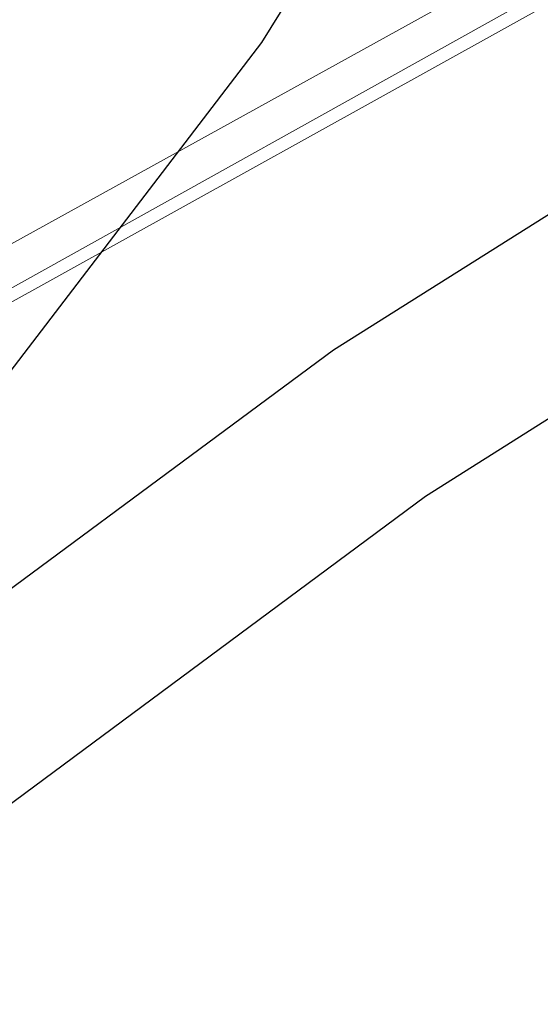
# Model space of a CAD drawing. Header units: metres. Extents: x -535942 to -530626, y -1087729 to -1086275.
# Tile 128 of 247: x -534194 to -534185, y -1086934 to -1086917. Entities that reach past the tile are written whole.
import ezdxf

# ---------------------------------------------------------------- set-up
doc = ezdxf.new("R2010")
doc.units = ezdxf.units.M
doc.layers.add('_blok katastr', color=7, linetype='Continuous')
doc.layers.add('_blok SS sítě', color=7, linetype='Continuous')
doc.layers.add('AG slabo podzemni', color=251, linetype='G_VED_670_PN', lineweight=13)
doc.layers.add('AG_SS parovod', color=251, linetype='G_POTR_654_PN', lineweight=13)
doc.layers.add('AG_Demolice', color=7, linetype='Continuous', lineweight=25, true_color=0xff8000)
doc.layers.add('BT_hranice_parcel', color=7, linetype='Continuous', true_color=0x007f00)
doc.linetypes.add('G_POTR_654_PN', pattern='A,0.5,-1,2,-6.5,[18,hpfmlin.shx,S=1,R=0,X=0,Y=0],-6.5,2,-1,0.5', length=20)
doc.linetypes.add('G_VED_670_PN', pattern='A,0.5,-1,2,-6.5,[31,hpfmlin.shx,S=1,R=0,X=0,Y=0],-6.5,2,-1,0.5', length=20)

# ---------------------------------------------------------------- blocks, each defined once
blk = doc.blocks.new('_KATASTR')
at = {"layer": 'BT_hranice_parcel', "lineweight": -3}
for points in [[(-534344.03, -1087032.66), (-534314.99, -1087021.81), (-534305.85, -1087017.47), (-534306.28, -1087016.03), (-534319.97, -1087020.18), (-534307.11, -1087012.85), (-534296.57, -1087005.97), (-534286.39, -1086998.72), (-534279.09, -1086993.44), (-534272.77, -1086988.86), (-534263.58, -1086982.55), (-534264.36, -1086981.27), (-534243.1, -1086968.23), (-534223.01, -1086953.42), (-534222.12, -1086954.63), (-534194.54, -1086931.45), (-534186.7, -1086925.64), (-534173.41, -1086917.25), (-534107.89, -1086876.38), (-534109.47, -1086873.84), (-534112.45, -1086875.3), (-534113.39, -1086873.69)], [(-534162.13, -1086906.33), (-534174.99, -1086914.71), (-534188.3, -1086923.1), (-534196.32, -1086929.03), (-534202.31, -1086934.43), (-534189.55, -1086917.74), (-534176.86, -1086897.35), (-534174.62, -1086894.28), (-534171.14, -1086891.87), (-534170.43, -1086893)]]:
    blk.add_lwpolyline(points, dxfattribs=at)
blk = doc.blocks.new('ss sdělovací kabel')
at = {"layer": 'AG slabo podzemni', "ltscale": 0.7}
blk.add_line((-534236.92912, -1086946.13914), (-534162.46729, -1086904.80593), dxfattribs=at)
blk = doc.blocks.new('ss_pára')
at = {"layer": 'AG_SS parovod', "ltscale": 0.7}
for p, q in [((-534238.73, -1086946.027), (-534163.406, -1086904.381)), ((-534163.004, -1086904.783), (-534236.982, -1086946.039))]:
    blk.add_line(p, q, dxfattribs=at)

msp = doc.modelspace()

# ---------------------------------------------------------------- hatches: boundary and pattern name
at = {"layer": 'AG_Demolice', "lineweight": -3}
h = msp.add_hatch(dxfattribs=at)
h.set_pattern_fill('ANSI31', color=253, scale=0.3)
h.set_pattern_definition([(72.51345, (0, 0), (-0.9084826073, 0.28620901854), [])])
edge = h.paths.add_edge_path()
edge.add_line((-534348.841, -1086934.302), (-534347.968, -1086936.438))
edge.add_line((-534347.968, -1086936.438), (-534319.478, -1086924.592))
edge.add_line((-534319.478, -1086924.592), (-534274.751, -1086905.167))
edge.add_line((-534274.751, -1086905.167), (-534233.125, -1086875.625))
edge.add_line((-534233.125, -1086875.625), (-534152.599, -1086830.989))
edge.add_line((-534152.599, -1086830.989), (-534105.758, -1086810.767))
edge.add_line((-534105.758, -1086810.767), (-534106.669, -1086808.657))
edge.add_line((-534106.669, -1086808.657), (-534153.614, -1086828.924))
edge.add_line((-534153.614, -1086828.924), (-534203.732, -1086856.704))
edge.add_line((-534203.732, -1086856.704), (-534235.331, -1086874.349))
edge.add_line((-534235.331, -1086874.349), (-534275.887, -1086903.154))
edge.add_line((-534275.887, -1086903.154), (-534320.377, -1086922.476))
edge.add_line((-534320.377, -1086922.476), (-534348.838, -1086934.311))

# ---------------------------------------------------------------- block references
at = {"layer": '_blok katastr', "lineweight": -3}
msp.add_blockref('_KATASTR', (0, 0), dxfattribs=at)
at = {"layer": '_blok SS sítě'}
for name in ['ss sdělovací kabel', 'ss_pára']:
    msp.add_blockref(name, (0, 0), dxfattribs=at)

doc.saveas('drawing.dxf')
